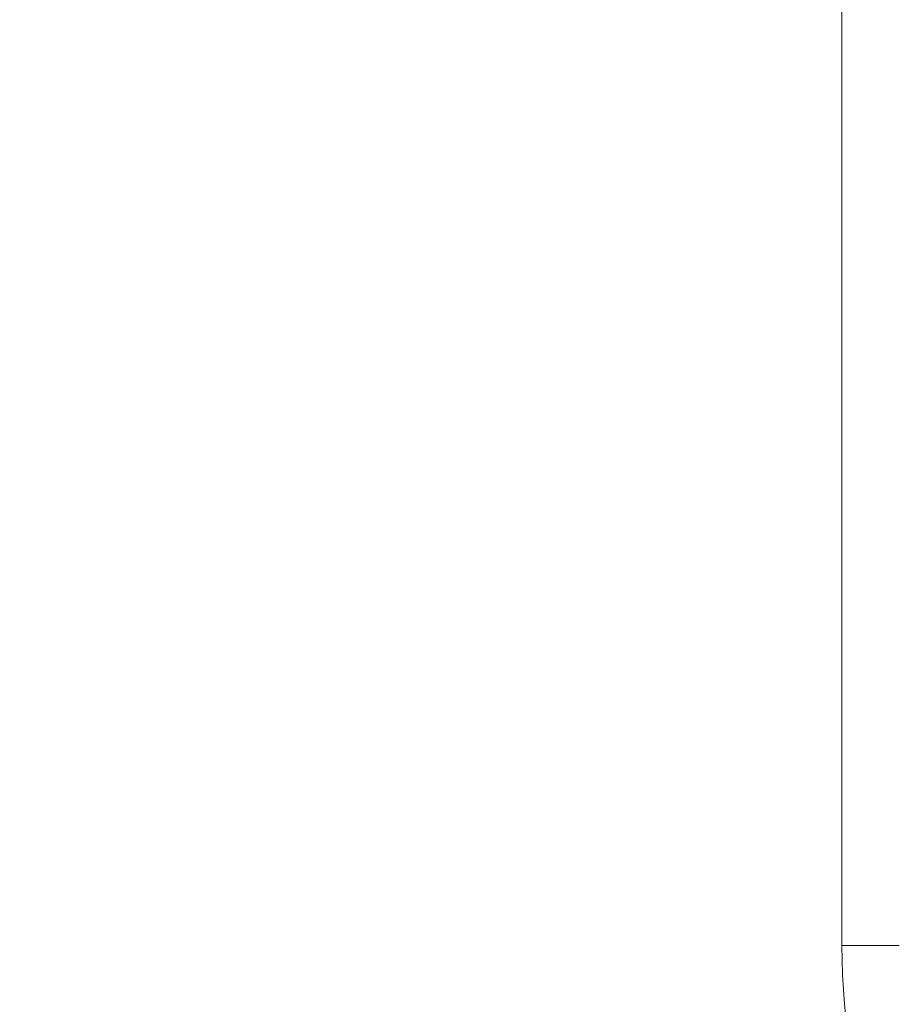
# Model space of a CAD drawing. Header units: centimetres. Extents: x -25.9 to 27.4, y 34.1 to 35.9.
# Tile 109 of 256: x -8.409 to -8.029, y 34.615 to 35.04. Entities that reach past the tile are written whole.
import ezdxf

# ---------------------------------------------------------------- set-up
doc = ezdxf.new("R2010")
doc.units = ezdxf.units.CM
doc.header["$LTSCALE"] = 2.54
doc.layers.add('Lucido design-1', color=7, linetype='Continuous')

# ---------------------------------------------------------------- blocks, each defined once
blk = doc.blocks.new('Gruppo-5-1')
at = {"color": 7, "linetype": 'Continuous', "lineweight": 9}
for points in [[(-25.75346, 35.84011, -9.38199), (-25.75346, 34.24011, -9.38199), (27.34654, 34.24011, -9.38199), (27.34654, 35.84011, -9.38199)], [(-25.75346, 35.84011, -33.34875), (-25.75346, 34.24011, -33.34875), (27.34654, 34.24011, -33.34875), (27.34654, 35.84011, -33.34875)]]:
    blk.add_3dface(points, dxfattribs=at)
for points, invisible_edges in [([(-25.75346, 34.24011, -10.18199), (-25.75346, 35.84011, -10.18199), (-8.05346, 35.84011, -10.18199), (-8.05346, 34.64011, -10.18199)], 8), ([(-25.75346, 34.24011, -34.14875), (-25.75346, 35.84011, -34.14875), (-8.05346, 35.84011, -34.14875), (-8.05346, 34.64011, -34.14875)], 8), ([(-8.05346, 35.84011, -10.18199), (-8.05149, 35.84011, -10.18197), (-8.05149, 34.64011, -10.18195)], 10), ([(-8.05149, 34.64011, -10.18195), (-8.05346, 34.64011, -10.18199), (-8.05346, 35.84011, -10.18199)], 8), ([(-8.05346, 35.84011, -34.14875), (-8.05149, 35.84011, -34.14874), (-8.05149, 34.64011, -34.14871)], 10), ([(-8.05149, 34.64011, -34.14871), (-8.05346, 34.64011, -34.14875), (-8.05346, 35.84011, -34.14875)], 8), ([(-8.0491, 34.64011, -10.1819), (-8.05149, 35.84011, -10.18197), (-8.0475, 35.84011, -10.18181)], 9), ([(-8.0491, 34.64011, -10.1819), (-8.05149, 34.64011, -10.18195), (-8.05149, 35.84011, -10.18197)], 10), ([(-8.0491, 34.64011, -34.14866), (-8.05149, 35.84011, -34.14874), (-8.0475, 35.84011, -34.14858)], 9), ([(-8.0491, 34.64011, -34.14866), (-8.05149, 34.64011, -34.14871), (-8.05149, 35.84011, -34.14874)], 10), ([(-8.0475, 35.84011, -10.18181), (-8.0475, 34.64011, -10.18179), (-8.0491, 34.64011, -10.1819)], 9), ([(-8.0475, 35.84011, -34.14858), (-8.0475, 34.64011, -34.14856), (-8.0491, 34.64011, -34.14866)], 9), ([(-8.04497, 34.64011, -10.18163), (-8.0475, 35.84011, -10.18181), (-8.04351, 35.84011, -10.1815)], 9), ([(-8.04497, 34.64011, -10.18163), (-8.0475, 34.64011, -10.18179), (-8.0475, 35.84011, -10.18181)], 10), ([(-8.04497, 34.64011, -34.14839), (-8.0475, 35.84011, -34.14858), (-8.04351, 35.84011, -34.14826)], 9), ([(-8.04497, 34.64011, -34.14839), (-8.0475, 34.64011, -34.14856), (-8.0475, 35.84011, -34.14858)], 10), ([(-8.04351, 35.84011, -10.1815), (-8.04352, 34.64011, -10.18148), (-8.04497, 34.64011, -10.18163)], 9), ([(-8.04351, 35.84011, -34.14826), (-8.04352, 34.64011, -34.14824), (-8.04497, 34.64011, -34.14839)], 9), ([(-8.04085, 34.64011, -10.18119), (-8.04352, 34.64011, -10.18148), (-8.04351, 35.84011, -10.1815)], 10), ([(-8.04085, 34.64011, -34.14796), (-8.04352, 34.64011, -34.14824), (-8.04351, 35.84011, -34.14826)], 10), ([(-8.04085, 34.64011, -10.18119), (-8.04351, 35.84011, -10.1815), (-8.03954, 35.84011, -10.18102)], 9), ([(-8.04085, 34.64011, -34.14796), (-8.04351, 35.84011, -34.14826), (-8.03954, 35.84011, -34.14778)], 9), ([(-8.03954, 35.84011, -10.18102), (-8.03954, 34.64011, -10.181), (-8.04085, 34.64011, -10.18119)], 9), ([(-8.03954, 35.84011, -34.14778), (-8.03954, 34.64011, -34.14776), (-8.04085, 34.64011, -34.14796)], 9), ([(-8.03676, 34.64011, -10.18059), (-8.03954, 35.84011, -10.18102), (-8.03558, 35.84011, -10.18038)], 9), ([(-8.03676, 34.64011, -10.18059), (-8.03954, 34.64011, -10.181), (-8.03954, 35.84011, -10.18102)], 10), ([(-8.03676, 34.64011, -34.14735), (-8.03954, 35.84011, -34.14778), (-8.03558, 35.84011, -34.14714)], 9), ([(-8.03676, 34.64011, -34.14735), (-8.03954, 34.64011, -34.14776), (-8.03954, 35.84011, -34.14778)], 10), ([(-8.03558, 35.84011, -10.18038), (-8.03559, 34.64011, -10.18036), (-8.03676, 34.64011, -10.18059)], 9), ([(-8.03558, 35.84011, -34.14714), (-8.03559, 34.64011, -34.14713), (-8.03676, 34.64011, -34.14735)], 9), ([(-8.03271, 34.64011, -10.17981), (-8.03559, 34.64011, -10.18036), (-8.03558, 35.84011, -10.18038)], 10), ([(-8.03271, 34.64011, -34.14658), (-8.03559, 34.64011, -34.14713), (-8.03558, 35.84011, -34.14714)], 10), ([(-8.03271, 34.64011, -10.17981), (-8.03558, 35.84011, -10.18038), (-8.03165, 35.84011, -10.17958)], 9), ([(-8.03271, 34.64011, -34.14658), (-8.03558, 35.84011, -34.14714), (-8.03165, 35.84011, -34.14635)], 9), ([(-8.03165, 35.84011, -10.17958), (-8.03165, 34.64011, -10.17957), (-8.03271, 34.64011, -10.17981)], 9), ([(-8.03165, 35.84011, -34.14635), (-8.03165, 34.64011, -34.14633), (-8.03271, 34.64011, -34.14658)], 9), ([(-8.02869, 34.64011, -10.17887), (-8.03165, 35.84011, -10.17958), (-8.02775, 35.84011, -10.17863)], 9), ([(-8.02869, 34.64011, -10.17887), (-8.03165, 34.64011, -10.17957), (-8.03165, 35.84011, -10.17958)], 10), ([(-8.02869, 34.64011, -34.14564), (-8.03165, 35.84011, -34.14635), (-8.02775, 35.84011, -34.14539)], 9), ([(-8.02869, 34.64011, -34.14564), (-8.03165, 34.64011, -34.14633), (-8.03165, 35.84011, -34.14635)], 10), ([(-8.05346, 34.64011, -10.18199), (-8.05319, 34.62738, -10.18199), (-25.75346, 34.24011, -10.18199)], 10), ([(-8.05346, 34.64011, -34.14875), (-8.05319, 34.62738, -34.14875), (-25.75346, 34.24011, -34.14875)], 10), ([(-8.05319, 34.62738, -10.18199), (-8.05346, 34.64011, -10.18199), (-8.05149, 34.64011, -10.18195)], 8), ([(-8.05319, 34.62738, -34.14875), (-8.05346, 34.64011, -34.14875), (-8.05149, 34.64011, -34.14871)], 8), ([(-8.05149, 34.64011, -10.18195), (-8.0491, 34.64011, -10.1819), (-8.04883, 34.62756, -10.1819), (-8.05319, 34.62738, -10.18199)], 14), ([(-8.05149, 34.64011, -34.14871), (-8.0491, 34.64011, -34.14866), (-8.04883, 34.62756, -34.14866), (-8.05319, 34.62738, -34.14875)], 14), ([(-8.04883, 34.62756, -10.1819), (-8.0491, 34.64011, -10.1819), (-8.0475, 34.64011, -10.18179)], 9), ([(-8.04883, 34.62756, -34.14866), (-8.0491, 34.64011, -34.14866), (-8.0475, 34.64011, -34.14856)], 9), ([(-8.0475, 34.64011, -10.18179), (-8.04497, 34.64011, -10.18163), (-8.0447, 34.62774, -10.18163), (-8.04883, 34.62756, -10.1819)], 14), ([(-8.0475, 34.64011, -34.14856), (-8.04497, 34.64011, -34.14839), (-8.0447, 34.62774, -34.14839), (-8.04883, 34.62756, -34.14866)], 14), ([(-8.0447, 34.62774, -10.18163), (-8.04497, 34.64011, -10.18163), (-8.04352, 34.64011, -10.18148)], 9), ([(-8.0447, 34.62774, -34.14839), (-8.04497, 34.64011, -34.14839), (-8.04352, 34.64011, -34.14824)], 9), ([(-8.04352, 34.64011, -10.18148), (-8.04085, 34.64011, -10.18119), (-8.04059, 34.62791, -10.18119), (-8.0447, 34.62774, -10.18163)], 14), ([(-8.04352, 34.64011, -34.14824), (-8.04085, 34.64011, -34.14796), (-8.04059, 34.62791, -34.14796), (-8.0447, 34.62774, -34.14839)], 14), ([(-8.04059, 34.62791, -10.18119), (-8.04085, 34.64011, -10.18119), (-8.03954, 34.64011, -10.181)], 9), ([(-8.04059, 34.62791, -34.14796), (-8.04085, 34.64011, -34.14796), (-8.03954, 34.64011, -34.14776)], 9), ([(-8.03954, 34.64011, -10.181), (-8.03676, 34.64011, -10.18059), (-8.03651, 34.62809, -10.18059), (-8.04059, 34.62791, -10.18119)], 14), ([(-8.03954, 34.64011, -34.14776), (-8.03676, 34.64011, -34.14735), (-8.03651, 34.62809, -34.14735), (-8.04059, 34.62791, -34.14796)], 14), ([(-8.03651, 34.62809, -10.18059), (-8.03676, 34.64011, -10.18059), (-8.03559, 34.64011, -10.18036)], 9), ([(-8.03651, 34.62809, -34.14735), (-8.03676, 34.64011, -34.14735), (-8.03559, 34.64011, -34.14713)], 9), ([(-8.03559, 34.64011, -10.18036), (-8.03271, 34.64011, -10.17981), (-8.03246, 34.62826, -10.17981), (-8.03651, 34.62809, -10.18059)], 14), ([(-8.03559, 34.64011, -34.14713), (-8.03271, 34.64011, -34.14658), (-8.03246, 34.62826, -34.14658), (-8.03651, 34.62809, -34.14735)], 14), ([(-8.03246, 34.62826, -10.17981), (-8.03271, 34.64011, -10.17981), (-8.03165, 34.64011, -10.17957)], 9), ([(-8.03246, 34.62826, -34.14658), (-8.03271, 34.64011, -34.14658), (-8.03165, 34.64011, -34.14633)], 9), ([(-8.03165, 34.64011, -10.17957), (-8.02869, 34.64011, -10.17887), (-8.02844, 34.62843, -10.17887), (-8.03246, 34.62826, -10.17981)], 14), ([(-8.03165, 34.64011, -34.14633), (-8.02869, 34.64011, -34.14564), (-8.02844, 34.62843, -34.14564), (-8.03246, 34.62826, -34.14658)], 14), ([(-25.75346, 34.24011, -10.18199), (-8.05319, 34.62738, -10.18199), (-8.05238, 34.61467, -10.18199)], 9), ([(-8.05319, 34.62738, -34.14875), (-8.05238, 34.61467, -34.14875), (-25.75346, 34.24011, -34.14875)], 10), ([(-8.05238, 34.61467, -10.18199), (-8.05319, 34.62738, -10.18199), (-8.04883, 34.62756, -10.1819), (-8.04804, 34.61504, -10.1819)], 14), ([(-8.05238, 34.61467, -34.14875), (-8.05319, 34.62738, -34.14875), (-8.04883, 34.62756, -34.14866), (-8.04804, 34.61504, -34.14866)], 14), ([(-8.04804, 34.61504, -10.1819), (-8.04883, 34.62756, -10.1819), (-8.0447, 34.62774, -10.18163), (-8.04392, 34.61539, -10.18163)], 15), ([(-8.04804, 34.61504, -34.14866), (-8.04883, 34.62756, -34.14866), (-8.0447, 34.62774, -34.14839), (-8.04392, 34.61539, -34.14839)], 15), ([(-8.04392, 34.61539, -10.18163), (-8.0447, 34.62774, -10.18163), (-8.04059, 34.62791, -10.18119), (-8.03982, 34.61574, -10.18119)], 15), ([(-8.04392, 34.61539, -34.14839), (-8.0447, 34.62774, -34.14839), (-8.04059, 34.62791, -34.14796), (-8.03982, 34.61574, -34.14796)], 15), ([(-8.03982, 34.61574, -10.18119), (-8.04059, 34.62791, -10.18119), (-8.03651, 34.62809, -10.18059), (-8.03574, 34.61609, -10.18059)], 15), ([(-8.03982, 34.61574, -34.14796), (-8.04059, 34.62791, -34.14796), (-8.03651, 34.62809, -34.14735), (-8.03574, 34.61609, -34.14735)], 15), ([(-8.03574, 34.61609, -10.18059), (-8.03651, 34.62809, -10.18059), (-8.03246, 34.62826, -10.17981), (-8.0317, 34.61643, -10.17981)], 15), ([(-8.03574, 34.61609, -34.14735), (-8.03651, 34.62809, -34.14735), (-8.03246, 34.62826, -34.14658), (-8.0317, 34.61643, -34.14658)], 15), ([(-8.0317, 34.61643, -10.17981), (-8.03246, 34.62826, -10.17981), (-8.02844, 34.62843, -10.17887), (-8.0277, 34.61677, -10.17887)], 15), ([(-8.0317, 34.61643, -34.14658), (-8.03246, 34.62826, -34.14658), (-8.02844, 34.62843, -34.14564), (-8.0277, 34.61677, -34.14564)], 15), ([(-8.05103, 34.60201, -10.18199), (-8.05238, 34.61467, -10.18199), (-8.04804, 34.61504, -10.1819), (-8.04671, 34.60256, -10.1819)], 14), ([(-8.05103, 34.60201, -34.14875), (-8.05238, 34.61467, -34.14875), (-8.04804, 34.61504, -34.14866), (-8.04671, 34.60256, -34.14866)], 14), ([(-8.04671, 34.60256, -10.1819), (-8.04804, 34.61504, -10.1819), (-8.04392, 34.61539, -10.18163), (-8.04261, 34.60309, -10.18163)], 15), ([(-8.04671, 34.60256, -34.14866), (-8.04804, 34.61504, -34.14866), (-8.04392, 34.61539, -34.14839), (-8.04261, 34.60309, -34.14839)], 15), ([(-8.04261, 34.60309, -10.18163), (-8.04392, 34.61539, -10.18163), (-8.03982, 34.61574, -10.18119), (-8.03853, 34.60361, -10.18119)], 15), ([(-8.04261, 34.60309, -34.14839), (-8.04392, 34.61539, -34.14839), (-8.03982, 34.61574, -34.14796), (-8.03853, 34.60361, -34.14796)], 15), ([(-8.03853, 34.60361, -10.18119), (-8.03982, 34.61574, -10.18119), (-8.03574, 34.61609, -10.18059), (-8.03447, 34.60413, -10.18059)], 15), ([(-8.03853, 34.60361, -34.14796), (-8.03982, 34.61574, -34.14796), (-8.03574, 34.61609, -34.14735), (-8.03447, 34.60413, -34.14735)], 15), ([(-8.03447, 34.60413, -10.18059), (-8.03574, 34.61609, -10.18059), (-8.0317, 34.61643, -10.17981), (-8.03044, 34.60464, -10.17981)], 15), ([(-8.03447, 34.60413, -34.14735), (-8.03574, 34.61609, -34.14735), (-8.0317, 34.61643, -34.14658), (-8.03044, 34.60464, -34.14658)], 15), ([(-8.03044, 34.60464, -10.17981), (-8.0317, 34.61643, -10.17981), (-8.0277, 34.61677, -10.17887), (-8.02646, 34.60515, -10.17887)], 15), ([(-8.03044, 34.60464, -34.14658), (-8.0317, 34.61643, -34.14658), (-8.0277, 34.61677, -34.14564), (-8.02646, 34.60515, -34.14564)], 15)]:
    blk.add_3dface(points, dxfattribs=dict(at, invisible_edges=invisible_edges))

msp = doc.modelspace()

# ---------------------------------------------------------------- block references
at = {"layer": 'Lucido design-1', "color": 7}
msp.add_blockref('Gruppo-5-1', (0, 0), dxfattribs=at)

doc.saveas('drawing.dxf')
